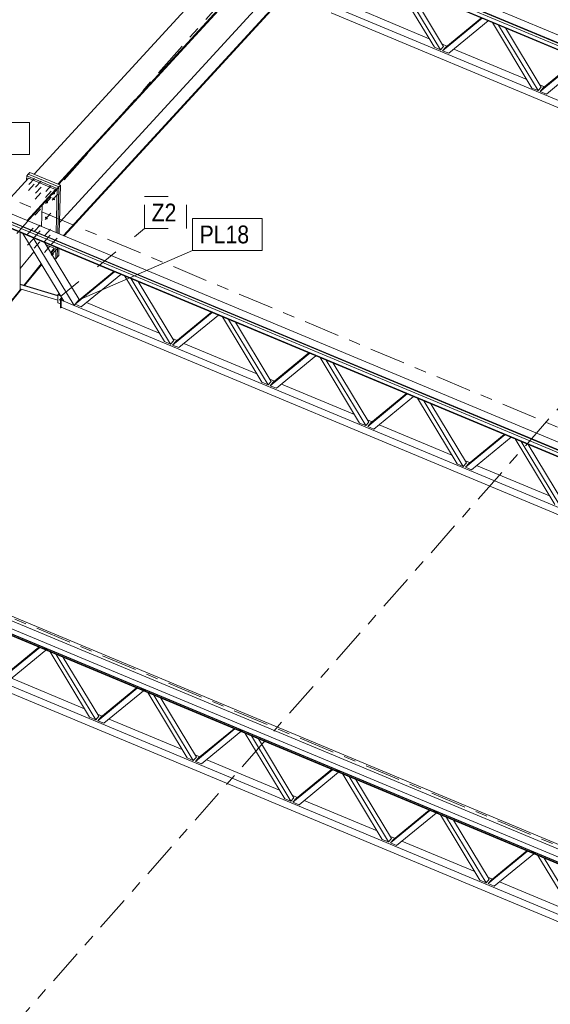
# Model space of a CAD drawing. Header units: millimetres. Extents: x -698 to 216, y -34 to 576.
# Tile 75 of 88: x 36 to 81, y 164 to 247. Entities that reach past the tile are written whole.
import ezdxf

# ---------------------------------------------------------------- set-up
doc = ezdxf.new("R2010")
doc.units = ezdxf.units.MM
for name, pattern in [('XKITLINE00', [0]), ('XKITLINE02', [4, 2, -2]), ('XKITLINE03', [6, 3, -1, 1, -1])]:
    doc.linetypes.add(name, pattern=pattern)
for name, color, linetype, lineweight in [('Element', 2, 'Continuous', 0), ('Spoina', 1, 'Continuous', 0), ('Znak elementu', 2, 'Continuous', 0), ('Śruba', 3, 'Continuous', 0)]:
    doc.layers.add(name, color=color, linetype=linetype, lineweight=lineweight)
doc.styles.add('ARIAL', font='ARIAL.TTF')

msp = doc.modelspace()

# ---------------------------------------------------------------- hatches: boundary and pattern name
at = {"layer": 'Śruba'}
for points in [[(39.18, 232.295), (39.189, 232.286), (39.197, 232.275), (39.204, 232.265), (39.21, 232.254), (39.215, 232.244), (39.22, 232.233), (39.223, 232.222), (39.225, 232.212), (39.227, 232.201), (39.227, 232.192), (39.226, 232.182), (39.224, 232.173), (39.221, 232.165), (39.216, 232.158), (39.211, 232.151), (39.205, 232.145), (39.198, 232.141), (39.19, 232.137), (39.182, 232.134), (39.172, 232.132), (39.162, 232.131), (39.152, 232.132), (39.141, 232.133), (39.131, 232.135), (39.119, 232.139), (39.108, 232.143), (39.097, 232.149), (39.086, 232.155), (39.075, 232.162), (39.065, 232.17), (39.055, 232.178), (39.046, 232.187), (39.037, 232.197), (39.029, 232.207), (39.022, 232.218), (39.016, 232.228), (39.01, 232.239), (39.006, 232.25), (39.002, 232.26), (39, 232.271), (38.999, 232.281), (38.999, 232.291), (39, 232.3), (39.002, 232.309), (39.005, 232.317), (39.009, 232.325), (39.015, 232.331), (39.021, 232.337), (39.028, 232.342), (39.036, 232.346), (39.044, 232.349), (39.053, 232.351), (39.063, 232.351), (39.074, 232.351), (39.084, 232.35), (39.095, 232.347), (39.106, 232.344), (39.117, 232.339), (39.129, 232.334), (39.14, 232.328), (39.15, 232.321), (39.161, 232.313), (39.171, 232.304)], [(38.588, 231.542), (38.597, 231.532), (38.605, 231.522), (38.612, 231.512), (38.619, 231.501), (38.624, 231.491), (38.628, 231.48), (38.632, 231.469), (38.634, 231.458), (38.635, 231.448), (38.635, 231.438), (38.634, 231.429), (38.632, 231.42), (38.629, 231.412), (38.625, 231.405), (38.62, 231.398), (38.613, 231.392), (38.606, 231.387), (38.599, 231.384), (38.59, 231.381), (38.581, 231.379), (38.571, 231.378), (38.561, 231.379), (38.55, 231.38), (38.539, 231.382), (38.528, 231.386), (38.517, 231.39), (38.505, 231.395), (38.494, 231.402), (38.484, 231.409), (38.473, 231.417), (38.463, 231.425), (38.454, 231.434), (38.445, 231.444), (38.437, 231.454), (38.43, 231.464), (38.424, 231.475), (38.419, 231.486), (38.414, 231.497), (38.411, 231.507), (38.409, 231.518), (38.407, 231.528), (38.407, 231.538), (38.408, 231.547), (38.41, 231.556), (38.414, 231.564), (38.418, 231.572), (38.423, 231.578), (38.429, 231.584), (38.436, 231.589), (38.444, 231.593), (38.453, 231.596), (38.462, 231.597), (38.472, 231.598), (38.482, 231.598), (38.493, 231.596), (38.504, 231.594), (38.515, 231.591), (38.526, 231.586), (38.537, 231.581), (38.548, 231.575), (38.559, 231.568), (38.569, 231.56), (38.579, 231.551)], [(39.169, 231.8), (39.178, 231.79), (39.186, 231.78), (39.193, 231.769), (39.199, 231.759), (39.205, 231.748), (39.209, 231.737), (39.212, 231.727), (39.215, 231.716), (39.216, 231.706), (39.216, 231.696), (39.215, 231.687), (39.213, 231.678), (39.21, 231.67), (39.205, 231.662), (39.2, 231.656), (39.194, 231.65), (39.187, 231.645), (39.179, 231.641), (39.171, 231.638), (39.161, 231.637), (39.152, 231.636), (39.141, 231.636), (39.131, 231.637), (39.12, 231.64), (39.109, 231.643), (39.097, 231.648), (39.086, 231.653), (39.075, 231.659), (39.065, 231.666), (39.054, 231.674), (39.044, 231.683), (39.035, 231.692), (39.026, 231.701), (39.018, 231.712), (39.011, 231.722), (39.005, 231.733), (38.999, 231.743), (38.995, 231.754), (38.992, 231.765), (38.989, 231.775), (38.988, 231.786), (38.988, 231.795), (38.989, 231.805), (38.991, 231.814), (38.994, 231.822), (38.999, 231.829), (39.004, 231.836), (39.01, 231.842), (39.017, 231.846), (39.025, 231.85), (39.033, 231.853), (39.043, 231.855), (39.052, 231.856), (39.063, 231.855), (39.073, 231.854), (39.084, 231.852), (39.095, 231.848), (39.107, 231.844), (39.118, 231.838), (39.129, 231.832), (39.14, 231.825), (39.15, 231.817), (39.16, 231.809)], [(38.559, 230.191), (38.568, 230.182), (38.576, 230.172), (38.583, 230.161), (38.589, 230.151), (38.594, 230.14), (38.599, 230.129), (38.602, 230.118), (38.604, 230.108), (38.606, 230.098), (38.606, 230.088), (38.605, 230.078), (38.603, 230.07), (38.599, 230.062), (38.595, 230.054), (38.59, 230.047), (38.584, 230.042), (38.577, 230.037), (38.569, 230.033), (38.56, 230.03), (38.551, 230.028), (38.541, 230.028), (38.531, 230.028), (38.52, 230.029), (38.509, 230.032), (38.498, 230.035), (38.487, 230.04), (38.476, 230.045), (38.465, 230.051), (38.454, 230.058), (38.444, 230.066), (38.434, 230.075), (38.425, 230.084), (38.416, 230.093), (38.408, 230.103), (38.401, 230.114), (38.394, 230.124), (38.389, 230.135), (38.385, 230.146), (38.381, 230.157), (38.379, 230.167), (38.378, 230.178), (38.378, 230.187), (38.379, 230.197), (38.381, 230.206), (38.384, 230.214), (38.388, 230.221), (38.394, 230.228), (38.4, 230.233), (38.407, 230.238), (38.415, 230.242), (38.423, 230.245), (38.432, 230.247), (38.442, 230.248), (38.452, 230.247), (38.463, 230.246), (38.474, 230.243), (38.485, 230.24), (38.496, 230.236), (38.508, 230.23), (38.519, 230.224), (38.529, 230.217), (38.54, 230.209), (38.55, 230.201)], [(39.068, 227.178), (39.077, 227.168), (39.085, 227.158), (39.092, 227.148), (39.098, 227.137), (39.104, 227.126), (39.108, 227.116), (39.112, 227.105), (39.114, 227.094), (39.115, 227.084), (39.115, 227.074), (39.114, 227.065), (39.112, 227.056), (39.109, 227.048), (39.105, 227.041), (39.099, 227.034), (39.093, 227.028), (39.086, 227.023), (39.078, 227.02), (39.07, 227.017), (39.061, 227.015), (39.051, 227.014), (39.04, 227.014), (39.03, 227.016), (39.019, 227.018), (39.008, 227.022), (38.997, 227.026), (38.985, 227.031), (38.974, 227.038), (38.964, 227.045), (38.953, 227.053), (38.943, 227.061), (38.934, 227.07), (38.925, 227.08), (38.917, 227.09), (38.91, 227.1), (38.904, 227.111), (38.899, 227.122), (38.894, 227.133), (38.891, 227.143), (38.889, 227.154), (38.887, 227.164), (38.887, 227.174), (38.888, 227.183), (38.89, 227.192), (38.893, 227.2), (38.898, 227.208), (38.903, 227.214), (38.909, 227.22), (38.916, 227.225), (38.924, 227.229), (38.932, 227.231), (38.942, 227.233), (38.952, 227.234), (38.962, 227.234), (38.973, 227.232), (38.983, 227.23), (38.995, 227.227), (39.006, 227.222), (39.017, 227.217), (39.028, 227.211), (39.039, 227.203), (39.049, 227.196), (39.059, 227.187)], [(39.665, 223.289), (39.672, 223.28), (39.678, 223.271), (39.681, 223.261), (39.683, 223.253), (39.683, 223.244), (39.681, 223.237), (39.677, 223.231), (39.672, 223.226), (39.665, 223.223), (39.657, 223.222), (39.647, 223.223), (39.638, 223.226), (39.628, 223.23), (39.619, 223.235), (39.61, 223.242), (39.601, 223.25), (39.595, 223.259), (39.589, 223.268), (39.586, 223.278), (39.584, 223.287), (39.584, 223.295), (39.586, 223.302), (39.59, 223.308), (39.595, 223.313), (39.602, 223.316), (39.61, 223.317), (39.619, 223.316), (39.629, 223.314), (39.639, 223.309), (39.648, 223.304), (39.657, 223.297)]]:
    msp.add_hatch(color=256, dxfattribs=at).paths.add_polyline_path(points, flags=17)

# ---------------------------------------------------------------- linework, layer by layer
at = {"layer": 'Element', "linetype": 'XKITLINE00', "lineweight": 0}
for p, q in [((58.168, 255.282), (136.35, 222.626)), ((135.917, 222.105), (57.735, 254.762)), ((135.918, 222.154), (57.736, 254.811)), ((57.93, 254.49), (135.913, 221.916)), ((37.461, 233.823), (55.883, 253.908)), ((39.455, 232.989), (58.592, 253.853)), ((39.52, 232.963), (58.657, 253.827)), ((135.906, 221.609), (57.724, 254.266)), ((60.084, 253.23), (135.905, 221.56)), ((39.6, 229.769), (57.856, 249.676)), ((39.932, 228.659), (58.913, 249.356)), ((71.115, 244.501), (67.791, 250.011)), ((71.633, 244.285), (68.309, 249.795)), ((68.893, 249.551), (71.893, 244.579)), ((39.996, 228.632), (58.977, 249.329)), ((64.554, 247.779), (70.682, 245.219)), ((62.432, 247.39), (130.026, 219.155)), ((63.517, 247.541), (128.963, 220.204)), ((71.805, 244.213), (75.129, 246.946)), ((72.065, 244.507), (75.064, 246.973)), ((75.647, 246.729), (72.323, 243.996)), ((79.317, 241.075), (75.993, 246.585)), ((79.835, 240.859), (76.511, 246.369)), ((77.095, 246.125), (80.095, 241.153)), ((71.633, 244.285), (71.115, 244.501)), ((71.893, 244.579), (71.633, 244.285)), ((71.784, 244.759), (72.173, 244.596)), ((71.805, 244.213), (72.065, 244.507)), ((72.323, 243.996), (71.805, 244.213)), ((72.756, 244.353), (78.884, 241.793)), ((80.267, 241.081), (83.266, 243.547)), ((80.008, 240.787), (83.332, 243.52)), ((83.85, 243.303), (80.526, 240.57)), ((79.835, 240.859), (79.317, 241.075)), ((80.095, 241.153), (79.835, 240.859)), ((79.986, 241.333), (80.375, 241.17)), ((80.008, 240.787), (80.267, 241.081)), ((80.526, 240.57), (80.008, 240.787)), ((36.844, 233.689), (36.836, 233.342)), ((36.974, 233.831), (36.844, 233.689)), ((36.844, 233.689), (39.409, 232.618)), ((36.974, 233.831), (37.103, 233.972)), ((36.974, 233.831), (39.538, 232.759)), ((36.974, 233.831), (39.538, 232.759)), ((37.103, 233.972), (39.668, 232.901)), ((34.589, 230.891), (36.984, 233.502)), ((39.263, 232.55), (36.984, 233.502)), ((39.538, 232.759), (39.668, 232.901)), ((39.579, 228.807), (39.668, 232.901)), ((36.869, 229.939), (39.263, 232.55)), ((36.933, 229.912), (39.261, 232.451)), ((39.261, 232.451), (39.263, 232.55)), ((39.328, 228.912), (39.409, 232.618)), ((39.409, 232.618), (39.538, 232.759)), ((39.453, 228.859), (39.538, 232.759)), ((39.453, 228.859), (39.538, 232.759)), ((38.088, 229.429), (38.127, 231.214)), ((35.472, 230.522), (113.654, 197.865)), ((113.209, 196.799), (35.027, 229.456)), ((113.21, 196.849), (35.028, 229.506)), ((113.221, 197.344), (35.039, 230.001)), ((113.222, 197.394), (35.04, 230.051)), ((35.233, 229.729), (113.216, 197.156)), ((36.278, 224.088), (36.278, 228.933)), ((36.525, 228.83), (37.388, 228.47)), ((36.525, 228.83), (36.525, 228.83)), ((36.525, 228.83), (39.957, 223.141)), ((37.388, 228.47), (40.82, 222.78)), ((37.388, 228.47), (37.388, 228.47)), ((41.252, 223.271), (38.361, 228.063)), ((39.149, 227.59), (38.478, 227.87)), ((36.278, 225.883), (37.444, 227.306)), ((38.86, 227.237), (39.149, 227.59)), ((38.894, 227.181), (39.153, 227.498)), ((39.153, 227.498), (39.149, 227.59)), ((39.279, 226.695), (39.301, 227.671)), ((39.409, 226.837), (39.426, 227.619)), ((39.409, 226.837), (39.426, 227.619)), ((39.409, 226.837), (39.539, 226.978)), ((39.539, 226.978), (39.551, 227.566)), ((36.594, 224.471), (38.069, 226.271)), ((36.658, 224.452), (38.102, 226.215)), ((39.155, 226.747), (39.279, 226.695)), ((39.279, 226.695), (39.409, 226.837)), ((40.907, 222.879), (44.231, 225.612)), ((41.166, 223.173), (44.165, 225.639)), ((44.749, 225.395), (41.425, 222.662)), ((36.278, 224.567), (39.455, 223.606)), ((36.278, 224.56), (39.455, 223.6)), ((36.278, 224.542), (39.455, 223.581)), ((48.419, 219.741), (45.095, 225.251)), ((48.937, 219.524), (45.613, 225.034)), ((46.197, 224.79), (49.196, 219.819)), ((19.341, 203.41), (36.338, 224.158)), ((19.4, 203.385), (36.401, 224.139)), ((36.226, 224.03), (36.278, 224.088)), ((36.278, 224.176), (39.455, 223.215)), ((39.455, 223.676), (39.507, 223.735)), ((39.694, 223.577), (39.455, 223.676)), ((39.455, 223.676), (39.455, 223.011)), ((39.507, 223.735), (39.629, 223.684)), ((39.455, 223.011), (39.671, 222.921)), ((39.671, 223.258), (39.799, 223.403)), ((39.714, 223.24), (39.671, 223.258)), ((39.671, 222.593), (39.671, 223.258)), ((39.714, 223.24), (39.823, 223.363)), ((39.714, 222.575), (39.714, 223.24)), ((39.834, 223.345), (39.735, 223.234)), ((39.735, 223.234), (39.957, 223.142)), ((39.735, 223.234), (39.735, 222.629)), ((40.82, 222.78), (39.957, 223.141)), ((40.82, 222.78), (40.907, 222.879)), ((40.907, 222.879), (41.252, 223.271)), ((40.907, 222.879), (41.166, 223.173)), ((41.425, 222.662), (40.907, 222.879)), ((41.252, 223.271), (41.274, 223.262)), ((41.858, 223.018), (47.986, 220.459)), ((39.671, 222.593), (39.714, 222.575)), ((39.714, 222.575), (39.755, 222.621)), ((39.735, 222.629), (107.33, 194.395)), ((40.82, 222.781), (106.266, 195.444)), ((49.109, 219.452), (52.433, 222.185)), ((49.368, 219.747), (52.368, 222.213)), ((52.951, 221.969), (49.627, 219.236)), ((56.621, 216.315), (53.297, 221.825)), ((57.139, 216.098), (53.815, 221.608)), ((54.399, 221.364), (57.398, 216.392)), ((48.937, 219.524), (48.419, 219.741)), ((49.196, 219.819), (48.937, 219.524)), ((49.088, 219.998), (49.477, 219.836)), ((49.109, 219.452), (49.368, 219.747)), ((50.06, 219.592), (56.188, 217.033)), ((49.627, 219.236), (49.109, 219.452)), ((57.311, 216.026), (60.635, 218.759)), ((57.571, 216.321), (60.57, 218.787)), ((61.153, 218.543), (57.829, 215.81)), ((64.823, 212.888), (61.499, 218.398)), ((65.341, 212.672), (62.017, 218.182)), ((62.601, 217.938), (65.601, 212.966)), ((57.139, 216.098), (56.621, 216.315)), ((57.398, 216.392), (57.139, 216.098)), ((57.29, 216.572), (57.679, 216.41)), ((57.311, 216.026), (57.571, 216.321)), ((57.829, 215.81), (57.311, 216.026)), ((58.262, 216.166), (64.39, 213.607)), ((65.514, 212.6), (68.838, 215.333)), ((65.773, 212.894), (68.772, 215.36)), ((69.356, 215.117), (66.031, 212.384)), ((73.026, 209.462), (69.702, 214.972)), ((73.544, 209.246), (70.22, 214.756)), ((70.804, 214.512), (73.803, 209.54)), ((65.341, 212.672), (64.823, 212.888)), ((65.601, 212.966), (65.341, 212.672)), ((65.492, 213.146), (65.881, 212.984)), ((65.514, 212.6), (65.773, 212.894)), ((66.031, 212.384), (65.514, 212.6)), ((66.465, 212.74), (72.593, 210.18)), ((73.716, 209.174), (77.04, 211.907)), ((73.975, 209.468), (76.975, 211.934)), ((77.558, 211.691), (74.234, 208.958)), ((81.228, 206.036), (77.904, 211.546)), ((81.746, 205.82), (78.422, 211.33)), ((79.006, 211.086), (82.005, 206.114)), ((73.695, 209.72), (74.084, 209.557)), ((73.544, 209.246), (73.026, 209.462)), ((73.803, 209.54), (73.544, 209.246)), ((73.716, 209.174), (73.975, 209.468)), ((74.234, 208.958), (73.716, 209.174)), ((74.667, 209.314), (80.795, 206.754)), ((12.763, 205.766), (90.945, 173.11)), ((12.763, 205.766), (90.944, 173.109)), ((13.023, 206.049), (91.204, 173.392)), ((12.071, 204.969), (90.252, 172.312)), ((12.071, 204.946), (90.253, 172.289)), ((90.512, 172.619), (12.33, 205.275)), ((12.33, 205.275), (90.512, 172.618)), ((90.512, 172.087), (13.341, 204.321)), ((90.512, 172.038), (13.342, 204.272)), ((17.039, 198.482), (84.635, 170.247)), ((17.039, 197.878), (84.633, 169.643)), ((34.615, 191.275), (37.931, 194.001)), ((34.874, 191.569), (37.866, 194.029)), ((38.298, 193.991), (38.27, 194.002)), ((38.529, 193.8), (38.27, 194.002)), ((38.558, 193.788), (38.298, 193.991)), ((38.618, 193.857), (38.558, 193.788)), ((38.449, 193.785), (35.133, 191.059)), ((38.558, 193.788), (38.529, 193.8)), ((42.127, 188.137), (38.811, 193.634)), ((42.645, 187.921), (39.329, 193.418)), ((39.913, 193.174), (42.904, 188.215)), ((35.566, 191.414), (41.694, 188.855)), ((42.817, 187.849), (46.134, 190.575)), ((43.077, 188.143), (46.068, 190.603)), ((46.501, 190.564), (46.472, 190.576)), ((46.731, 190.374), (46.472, 190.576)), ((46.76, 190.362), (46.501, 190.564)), ((46.652, 190.359), (43.335, 187.632)), ((46.76, 190.362), (46.731, 190.374)), ((46.82, 190.431), (46.76, 190.362)), ((50.329, 184.711), (47.013, 190.208)), ((50.847, 184.494), (47.531, 189.992)), ((48.115, 189.748), (51.107, 184.789)), ((42.645, 187.921), (42.127, 188.137)), ((42.904, 188.215), (42.645, 187.921)), ((42.796, 188.394), (43.185, 188.232)), ((42.817, 187.849), (43.077, 188.143)), ((43.335, 187.632), (42.817, 187.849)), ((43.768, 187.988), (49.896, 185.428)), ((51.02, 184.423), (54.336, 187.149)), ((51.279, 184.717), (54.271, 187.176)), ((54.854, 186.933), (51.537, 184.206)), ((54.703, 187.138), (54.674, 187.15)), ((54.934, 186.948), (54.674, 187.15)), ((54.962, 186.936), (54.703, 187.138)), ((54.962, 186.936), (54.934, 186.948)), ((55.023, 187.005), (54.962, 186.936)), ((58.532, 181.285), (55.215, 186.782)), ((59.05, 181.068), (55.733, 186.565)), ((56.317, 186.322), (59.309, 181.363)), ((51.107, 184.789), (50.847, 184.494)), ((50.999, 184.968), (51.387, 184.806)), ((50.847, 184.494), (50.329, 184.711)), ((51.02, 184.423), (51.279, 184.717)), ((51.537, 184.206), (51.02, 184.423)), ((51.97, 184.562), (58.099, 182.002)), ((59.222, 180.996), (62.538, 183.723)), ((59.481, 181.291), (62.473, 183.75)), ((63.056, 183.507), (59.74, 180.78)), ((62.905, 183.712), (62.877, 183.724)), ((63.136, 183.522), (62.877, 183.724)), ((63.165, 183.51), (62.905, 183.712)), ((63.165, 183.51), (63.136, 183.522)), ((63.225, 183.578), (63.165, 183.51)), ((66.734, 177.859), (63.418, 183.356)), ((67.252, 177.642), (63.936, 183.139)), ((64.52, 182.895), (67.511, 177.936)), ((59.201, 181.542), (59.589, 181.38)), ((59.05, 181.068), (58.532, 181.285)), ((59.309, 181.363), (59.05, 181.068)), ((59.222, 180.996), (59.481, 181.291)), ((59.74, 180.78), (59.222, 180.996)), ((60.173, 181.136), (66.301, 178.576)), ((67.424, 177.57), (70.741, 180.297)), ((67.684, 177.865), (70.675, 180.324)), ((71.259, 180.081), (67.942, 177.354)), ((71.108, 180.286), (71.079, 180.298)), ((71.338, 180.096), (71.079, 180.298)), ((71.367, 180.084), (71.108, 180.286)), ((71.367, 180.084), (71.338, 180.096)), ((71.427, 180.152), (71.367, 180.084)), ((74.936, 174.432), (71.62, 179.93)), ((75.454, 174.216), (72.138, 179.713)), ((72.722, 179.469), (75.714, 174.51)), ((67.403, 178.116), (67.792, 177.954)), ((67.252, 177.642), (66.734, 177.859)), ((67.511, 177.936), (67.252, 177.642)), ((67.424, 177.57), (67.684, 177.865)), ((67.942, 177.354), (67.424, 177.57)), ((68.375, 177.71), (74.503, 175.15)), ((75.626, 174.144), (78.943, 176.871)), ((75.886, 174.438), (78.878, 176.898)), ((79.461, 176.654), (76.144, 173.928)), ((79.31, 176.86), (79.281, 176.872)), ((79.541, 176.669), (79.281, 176.872)), ((79.569, 176.658), (79.31, 176.86)), ((79.569, 176.658), (79.541, 176.669)), ((79.63, 176.726), (79.569, 176.658)), ((83.139, 171.006), (79.822, 176.503)), ((83.656, 170.79), (80.34, 176.287)), ((75.454, 174.216), (74.936, 174.432)), ((75.714, 174.51), (75.454, 174.216)), ((75.605, 174.69), (75.994, 174.527)), ((75.626, 174.144), (75.886, 174.438)), ((76.144, 173.928), (75.626, 174.144)), ((76.577, 174.284), (82.706, 171.724))]:
    msp.add_line(p, q, dxfattribs=at)
at = {"layer": 'Spoina', "linetype": 'XKITLINE03', "lineweight": 0}
for p, q in [((-549.176, 440.752), (151.851, 147.93)), ((-130.623, 39.8), (69.969, 267.347)), ((-33.874, 260.734), (174.548, 173.676)), ((-87.878, 21.945), (112.715, 249.492))]:
    msp.add_line(p, q, dxfattribs=at)
at = {"layer": 'Znak elementu', "linetype": 'XKITLINE00', "lineweight": 0}
for p, q in [((33.531, 238.18), (37.065, 238.18)), ((37.065, 235.48), (37.065, 238.18)), ((33.531, 235.48), (37.065, 235.48)), ((50.777, 230.105), (56.649, 230.105)), ((50.777, 227.405), (50.777, 230.105)), ((56.649, 227.405), (56.649, 230.105)), ((41.251, 223.255), (50.777, 227.405)), ((50.777, 227.405), (56.649, 227.405))]:
    msp.add_line(p, q, dxfattribs=at)
at = {"layer": 'Znak elementu', "linetype": 'XKITLINE02', "lineweight": 0}
for p, q in [((46.744, 231.949), (50.278, 231.949)), ((46.744, 229.249), (46.744, 231.949)), ((50.278, 229.249), (50.278, 231.949)), ((39.673, 223.528), (46.744, 229.249)), ((46.744, 229.249), (50.278, 229.249))]:
    msp.add_line(p, q, dxfattribs=at)
at = {"layer": 'Śruba', "linetype": 'XKITLINE02', "lineweight": 0}
for p, q in [((36.999, 232.461), (37.475, 232.98)), ((37.01, 232.957), (37.485, 233.475)), ((37.58, 232.719), (38.055, 233.237)), ((38.435, 232.362), (38.91, 232.88)), ((37.558, 231.727), (38.034, 232.246)), ((37.569, 232.223), (38.044, 232.741)), ((38.424, 231.866), (38.899, 232.384)), ((37.529, 230.377), (38.004, 230.895)), ((37.499, 229.026), (37.975, 229.545)), ((36.919, 228.769), (37.394, 229.287)), ((37.489, 228.531), (37.964, 229.049)), ((38.343, 228.174), (38.819, 228.692)), ((38.354, 228.669), (38.83, 229.188)), ((36.898, 227.84), (37.374, 228.358)), ((37.468, 227.601), (37.944, 228.12)), ((38.913, 227.936), (39.389, 228.454)), ((38.323, 227.244), (38.798, 227.763))]:
    msp.add_line(p, q, dxfattribs=at)
at = {"layer": 'Śruba', "linetype": 'XKITLINE00', "lineweight": 0}
for p, q in [((38.994, 231.628), (39.469, 232.146)), ((39.005, 232.124), (39.48, 232.642)), ((38.413, 231.37), (38.889, 231.889)), ((38.384, 230.02), (38.859, 230.538)), ((38.893, 227.006), (39.368, 227.525)), ((39.59, 223.22), (39.742, 223.392))]:
    msp.add_line(p, q, dxfattribs=at)

# ---------------------------------------------------------------- texts
at = {"layer": 'Znak elementu', "style": 'ARIAL', "width": 0.85}
for s, p in [('Z2', (47.344, 229.849)), ('PL18', (51.377, 228.005))]:
    msp.add_text(s, height=1.5, dxfattribs=at).set_placement(p)

doc.saveas('drawing.dxf')
